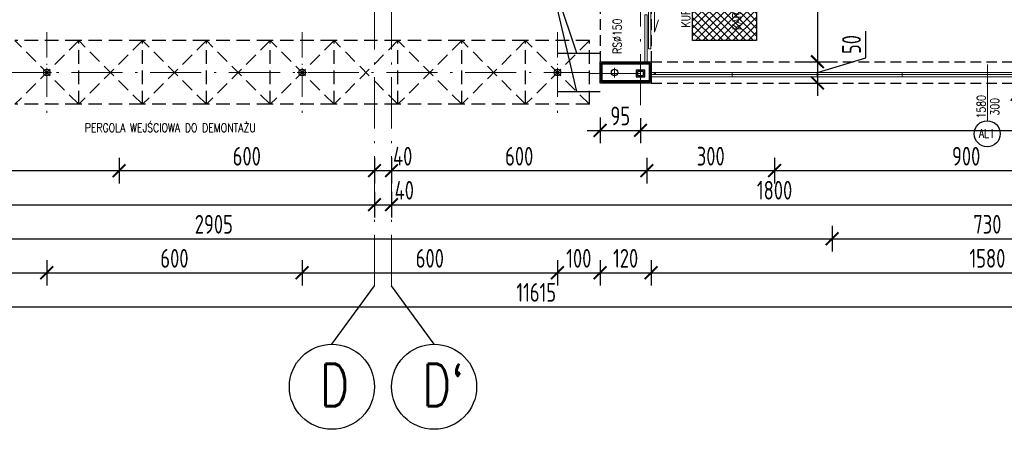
# Model space of a CAD drawing. Extents: x 153948 to 285449, y -89387 to -60195.
# Tile 25 of 108: x 253287 to 255600, y -87017 to -86054. Entities that reach past the tile are written whole.
import ezdxf
from ezdxf.enums import TextEntityAlignment as Align

# ---------------------------------------------------------------- set-up
doc = ezdxf.new("R2010")
doc.units = 0
doc.header["$LTSCALE"] = 100
doc.header["$MEASUREMENT"] = 0
doc.header["$PDMODE"] = 1
for name, pattern in [('ACAD_ISO10W100', [18.5, 12, -3, 0.5, -3]), ('DASHED2', [0.375, 0.25, -0.125]), ('HIDDEN2', [4.7625, 3.175, -1.5875])]:
    doc.linetypes.add(name, pattern=pattern)
doc.layers.get('0').update_dxf_attribs({"linetype": 'CONTINUOUS'})
doc.layers.get('DEFPOINTS').update_dxf_attribs({"linetype": 'CONTINUOUS'})
for name, color, linetype, lineweight in [('ALUMINIUM', 5, 'CONTINUOUS', 13), ('OSIE', 8, 'ACAD_ISO10W100', 15), ('PANELE', 3, 'CONTINUOUS', 25)]:
    doc.layers.add(name, color=color, linetype=linetype, lineweight=lineweight)
for name, color, linetype in [('K-STA', 2, 'CONTINUOUS'), ('NADPROŻA', 8, 'DASHED2'), ('R-----OP', 2, 'CONTINUOUS'), ('RYNNY', 2, 'CONTINUOUS'), ('TEXT1', 2, 'CONTINUOUS'), ('WIDOK', 11, 'CONTINUOUS'), ('WYMIARY', 1, 'CONTINUOUS')]:
    doc.layers.add(name, color=color, linetype=linetype)
doc.styles.add('DYBY-NORMALNY-0-8-N', font='ROMANS.SHX', dxfattribs={"width": 0.8})
doc.styles.add('STYLE2', font='isocp.shx', dxfattribs={"width": 0.8})
doc.styles.add('TXT3', font='SIMPLEX.SHX', dxfattribs={"width": 0.75, "height": 40})
doc.dimstyles.new('KRESKI_100', dxfattribs={"dimscale": 20, "dimtxt": 2.2, "dimasz": 1.5, "dimexe": 1.5, "dimexo": 1.5, "dimgap": 0.6, "dimtad": 1, "dimdec": 1, "dimrnd": 0.5, "dimdsep": 46, "dimtxsty": 'STYLE2', "dimblk1": 'ARCHTICK', "dimblk2": 'ARCHTICK', "dimsah": 1, "dimcen": 2.5, "dimdle": 1.5, "dimclrd": 10, "dimclre": 10, "dimclrt": 15, "dimadec": 0, "dimazin": 0, "dimtfac": 1, "dimtdec": 1, "dimtmove": 1, "dimatfit": 3, "dimldrblk": 'ARCHTICK', "dimfxl": 1.5, "dimfxlon": 1, "dimtolj": 1, "dimtzin": 0, "dimarcsym": 0})

# ---------------------------------------------------------------- blocks, each defined once
blk = doc.blocks.new('_ARCHTICK')
at = {"color": 0, "linetype": 'ByBlock', "const_width": 0.15}
blk.add_lwpolyline([(-0.5, -0.5), (0.5, 0.5)], dxfattribs=at)
blk = doc.blocks.new('*D20')
at = {"layer": 'DEFPOINTS', "color": 0, "ltscale": 0.1, "transparency": 16777216}
for p in [(248692.9, -85703), (260307.9, -85703), (260307.9, -86729)]:
    blk.add_point(p, dxfattribs=at)
at = {"layer": 'WYMIARY', "color": 10, "lineweight": -2, "ltscale": 0.1, "transparency": 16777216}
for p, q in [((248692.9, -86699), (248692.9, -86759)), ((260307.9, -86699), (260307.9, -86759)), ((248662.9, -86729), (260337.9, -86729))]:
    blk.add_line(p, q, dxfattribs=at)
at = {"layer": 'WYMIARY', "color": 10, "lineweight": -2, "ltscale": 0.1, "transparency": 16777216, "xscale": 30, "yscale": 30, "zscale": 30, "rotation": 180}
blk.add_blockref('_ARCHTICK', (248692.9, -86729), dxfattribs=at)
at = {"layer": 'WYMIARY', "color": 10, "lineweight": -2, "ltscale": 0.1, "transparency": 16777216, "xscale": 30, "yscale": 30, "zscale": 30}
blk.add_blockref('_ARCHTICK', (260307.9, -86729), dxfattribs=at)
at = {"layer": 'WYMIARY', "color": 15, "ltscale": 0.1, "transparency": 16777216, "insert": (254500.4, -86695), "char_height": 44, "attachment_point": 5, "style": 'STYLE2'}
blk.add_mtext('\\A1;11615', dxfattribs=at)
blk = doc.blocks.new('*D22')
at = {"layer": 'DEFPOINTS', "color": 0, "ltscale": 0.1, "transparency": 16777216}
for p in [(252750.4, -86569), (253350.4, -86569), (253350.4, -86649)]:
    blk.add_point(p, dxfattribs=at)
at = {"layer": 'WYMIARY', "color": 10, "lineweight": -2, "ltscale": 0.1, "transparency": 16777216}
for p, q in [((252750.4, -86619), (252750.4, -86679)), ((253350.4, -86619), (253350.4, -86679)), ((252720.4, -86649), (253380.4, -86649))]:
    blk.add_line(p, q, dxfattribs=at)
at = {"layer": 'WYMIARY', "color": 10, "lineweight": -2, "ltscale": 0.1, "transparency": 16777216, "xscale": 30, "yscale": 30, "zscale": 30, "rotation": 180}
blk.add_blockref('_ARCHTICK', (252750.4, -86649), dxfattribs=at)
at = {"layer": 'WYMIARY', "color": 10, "lineweight": -2, "ltscale": 0.1, "transparency": 16777216, "xscale": 30, "yscale": 30, "zscale": 30}
blk.add_blockref('_ARCHTICK', (253350.4, -86649), dxfattribs=at)
at = {"layer": 'WYMIARY', "color": 15, "ltscale": 0.1, "transparency": 16777216, "insert": (253050.4, -86615), "char_height": 44, "attachment_point": 5, "style": 'STYLE2'}
blk.add_mtext('\\A1;600', dxfattribs=at)
blk = doc.blocks.new('*D23')
at = {"layer": 'DEFPOINTS', "color": 0, "ltscale": 0.1, "transparency": 16777216}
for p in [(253350.4, -86569), (253950.4, -86569), (253950.4, -86649)]:
    blk.add_point(p, dxfattribs=at)
at = {"layer": 'WYMIARY', "color": 10, "lineweight": -2, "ltscale": 0.1, "transparency": 16777216}
for p, q in [((253350.4, -86619), (253350.4, -86679)), ((253950.4, -86619), (253950.4, -86679)), ((253320.4, -86649), (253980.4, -86649))]:
    blk.add_line(p, q, dxfattribs=at)
at = {"layer": 'WYMIARY', "color": 10, "lineweight": -2, "ltscale": 0.1, "transparency": 16777216, "xscale": 30, "yscale": 30, "zscale": 30, "rotation": 180}
blk.add_blockref('_ARCHTICK', (253350.4, -86649), dxfattribs=at)
at = {"layer": 'WYMIARY', "color": 10, "lineweight": -2, "ltscale": 0.1, "transparency": 16777216, "xscale": 30, "yscale": 30, "zscale": 30}
blk.add_blockref('_ARCHTICK', (253950.4, -86649), dxfattribs=at)
at = {"layer": 'WYMIARY', "color": 15, "ltscale": 0.1, "transparency": 16777216, "insert": (253650.4, -86615), "char_height": 44, "attachment_point": 5, "style": 'STYLE2'}
blk.add_mtext('\\A1;600', dxfattribs=at)
blk = doc.blocks.new('*D24')
at = {"layer": 'DEFPOINTS', "color": 0, "ltscale": 0.1, "transparency": 16777216}
for p in [(253950.4, -86569), (254550.4, -86569), (254550.4, -86649)]:
    blk.add_point(p, dxfattribs=at)
at = {"layer": 'WYMIARY', "color": 10, "lineweight": -2, "ltscale": 0.1, "transparency": 16777216}
for p, q in [((253950.4, -86619), (253950.4, -86679)), ((254550.4, -86619), (254550.4, -86679)), ((253920.4, -86649), (254580.4, -86649))]:
    blk.add_line(p, q, dxfattribs=at)
at = {"layer": 'WYMIARY', "color": 10, "lineweight": -2, "ltscale": 0.1, "transparency": 16777216, "xscale": 30, "yscale": 30, "zscale": 30, "rotation": 180}
blk.add_blockref('_ARCHTICK', (253950.4, -86649), dxfattribs=at)
at = {"layer": 'WYMIARY', "color": 10, "lineweight": -2, "ltscale": 0.1, "transparency": 16777216, "xscale": 30, "yscale": 30, "zscale": 30}
blk.add_blockref('_ARCHTICK', (254550.4, -86649), dxfattribs=at)
at = {"layer": 'WYMIARY', "color": 15, "ltscale": 0.1, "transparency": 16777216, "insert": (254250.4, -86615), "char_height": 44, "attachment_point": 5, "style": 'STYLE2'}
blk.add_mtext('\\A1;600', dxfattribs=at)
blk = doc.blocks.new('*D25')
at = {"layer": 'DEFPOINTS', "color": 0, "ltscale": 0.1, "transparency": 16777216}
for p in [(254550.4, -86569), (254650.4, -86569), (254650.4, -86649)]:
    blk.add_point(p, dxfattribs=at)
at = {"layer": 'WYMIARY', "color": 10, "lineweight": -2, "ltscale": 0.1, "transparency": 16777216}
for p, q in [((254550.4, -86619), (254550.4, -86679)), ((254650.4, -86619), (254650.4, -86679)), ((254520.4, -86649), (254680.4, -86649))]:
    blk.add_line(p, q, dxfattribs=at)
at = {"layer": 'WYMIARY', "color": 10, "lineweight": -2, "ltscale": 0.1, "transparency": 16777216, "xscale": 30, "yscale": 30, "zscale": 30, "rotation": 180}
blk.add_blockref('_ARCHTICK', (254550.4, -86649), dxfattribs=at)
at = {"layer": 'WYMIARY', "color": 10, "lineweight": -2, "ltscale": 0.1, "transparency": 16777216, "xscale": 30, "yscale": 30, "zscale": 30}
blk.add_blockref('_ARCHTICK', (254650.4, -86649), dxfattribs=at)
at = {"layer": 'WYMIARY', "color": 15, "ltscale": 0.1, "transparency": 16777216, "insert": (254600.4, -86615), "char_height": 44, "attachment_point": 5, "style": 'STYLE2'}
blk.add_mtext('\\A1;100', dxfattribs=at)
blk = doc.blocks.new('*D26')
at = {"layer": 'DEFPOINTS', "color": 0, "ltscale": 0.1, "transparency": 16777216}
for p in [(254650.4, -86569), (254770.4, -86569), (254770.4, -86649)]:
    blk.add_point(p, dxfattribs=at)
at = {"layer": 'WYMIARY', "color": 10, "lineweight": -2, "ltscale": 0.1, "transparency": 16777216}
for p, q in [((254650.4, -86619), (254650.4, -86679)), ((254770.4, -86619), (254770.4, -86679)), ((254620.4, -86649), (254800.4, -86649))]:
    blk.add_line(p, q, dxfattribs=at)
at = {"layer": 'WYMIARY', "color": 10, "lineweight": -2, "ltscale": 0.1, "transparency": 16777216, "xscale": 30, "yscale": 30, "zscale": 30, "rotation": 180}
blk.add_blockref('_ARCHTICK', (254650.4, -86649), dxfattribs=at)
at = {"layer": 'WYMIARY', "color": 10, "lineweight": -2, "ltscale": 0.1, "transparency": 16777216, "xscale": 30, "yscale": 30, "zscale": 30}
blk.add_blockref('_ARCHTICK', (254770.4, -86649), dxfattribs=at)
at = {"layer": 'WYMIARY', "color": 15, "ltscale": 0.1, "transparency": 16777216, "insert": (254710.4, -86615), "char_height": 44, "attachment_point": 5, "style": 'STYLE2'}
blk.add_mtext('\\A1;120', dxfattribs=at)
blk = doc.blocks.new('*D27')
at = {"layer": 'DEFPOINTS', "color": 0, "ltscale": 0.1, "transparency": 16777216}
for p in [(254770.4, -86569), (256350.4, -86569), (256350.4, -86649)]:
    blk.add_point(p, dxfattribs=at)
at = {"layer": 'WYMIARY', "color": 10, "lineweight": -2, "ltscale": 0.1, "transparency": 16777216}
for p, q in [((254770.4, -86619), (254770.4, -86679)), ((256350.4, -86619), (256350.4, -86679)), ((254740.4, -86649), (256380.4, -86649))]:
    blk.add_line(p, q, dxfattribs=at)
at = {"layer": 'WYMIARY', "color": 10, "lineweight": -2, "ltscale": 0.1, "transparency": 16777216, "xscale": 30, "yscale": 30, "zscale": 30, "rotation": 180}
blk.add_blockref('_ARCHTICK', (254770.4, -86649), dxfattribs=at)
at = {"layer": 'WYMIARY', "color": 10, "lineweight": -2, "ltscale": 0.1, "transparency": 16777216, "xscale": 30, "yscale": 30, "zscale": 30}
blk.add_blockref('_ARCHTICK', (256350.4, -86649), dxfattribs=at)
at = {"layer": 'WYMIARY', "color": 15, "ltscale": 0.1, "transparency": 16777216, "insert": (255560.4, -86615), "char_height": 44, "attachment_point": 5, "style": 'STYLE2'}
blk.add_mtext('\\A1;1580', dxfattribs=at)
blk = doc.blocks.new('*D38')
at = {"layer": 'DEFPOINTS', "color": 0, "ltscale": 0.1, "transparency": 16777216}
for p in [(252290.4, -86489), (255195.4, -86489), (255195.4, -86569)]:
    blk.add_point(p, dxfattribs=at)
at = {"layer": 'WYMIARY', "color": 10, "lineweight": -2, "ltscale": 0.1, "transparency": 16777216}
for p, q in [((252290.4, -86539), (252290.4, -86599)), ((255195.4, -86539), (255195.4, -86599)), ((252260.4, -86569), (255225.4, -86569))]:
    blk.add_line(p, q, dxfattribs=at)
at = {"layer": 'WYMIARY', "color": 10, "lineweight": -2, "ltscale": 0.1, "transparency": 16777216, "xscale": 30, "yscale": 30, "zscale": 30, "rotation": 180}
blk.add_blockref('_ARCHTICK', (252290.4, -86569), dxfattribs=at)
at = {"layer": 'WYMIARY', "color": 10, "lineweight": -2, "ltscale": 0.1, "transparency": 16777216, "xscale": 30, "yscale": 30, "zscale": 30}
blk.add_blockref('_ARCHTICK', (255195.4, -86569), dxfattribs=at)
at = {"layer": 'WYMIARY', "color": 15, "ltscale": 0.1, "transparency": 16777216, "insert": (253742.9, -86535), "char_height": 44, "attachment_point": 5, "style": 'STYLE2'}
blk.add_mtext('\\A1;2905', dxfattribs=at)
blk = doc.blocks.new('*D39')
at = {"layer": 'DEFPOINTS', "color": 0, "ltscale": 0.1, "transparency": 16777216}
for p in [(255195.4, -86489), (255925.4, -86489), (255925.4, -86569)]:
    blk.add_point(p, dxfattribs=at)
at = {"layer": 'WYMIARY', "color": 10, "lineweight": -2, "ltscale": 0.1, "transparency": 16777216}
for p, q in [((255195.4, -86539), (255195.4, -86599)), ((255925.4, -86539), (255925.4, -86599)), ((255165.4, -86569), (255955.4, -86569))]:
    blk.add_line(p, q, dxfattribs=at)
at = {"layer": 'WYMIARY', "color": 10, "lineweight": -2, "ltscale": 0.1, "transparency": 16777216, "xscale": 30, "yscale": 30, "zscale": 30, "rotation": 180}
blk.add_blockref('_ARCHTICK', (255195.4, -86569), dxfattribs=at)
at = {"layer": 'WYMIARY', "color": 10, "lineweight": -2, "ltscale": 0.1, "transparency": 16777216, "xscale": 30, "yscale": 30, "zscale": 30}
blk.add_blockref('_ARCHTICK', (255925.4, -86569), dxfattribs=at)
at = {"layer": 'WYMIARY', "color": 15, "ltscale": 0.1, "transparency": 16777216, "insert": (255560.4, -86535), "char_height": 44, "attachment_point": 5, "style": 'STYLE2'}
blk.add_mtext('\\A1;730', dxfattribs=at)
blk = doc.blocks.new('*D44')
at = {"layer": 'DEFPOINTS', "color": 0, "ltscale": 0.1, "transparency": 16777216}
for p in [(252320.4, -86409), (254120.4, -86409), (254120.4, -86489)]:
    blk.add_point(p, dxfattribs=at)
at = {"layer": 'WYMIARY', "color": 10, "lineweight": -2, "ltscale": 0.1, "transparency": 16777216}
for p, q in [((252320.4, -86459), (252320.4, -86519)), ((254120.4, -86459), (254120.4, -86519)), ((252290.4, -86489), (254150.4, -86489))]:
    blk.add_line(p, q, dxfattribs=at)
at = {"layer": 'WYMIARY', "color": 10, "lineweight": -2, "ltscale": 0.1, "transparency": 16777216, "xscale": 30, "yscale": 30, "zscale": 30, "rotation": 180}
blk.add_blockref('_ARCHTICK', (252320.4, -86489), dxfattribs=at)
at = {"layer": 'WYMIARY', "color": 10, "lineweight": -2, "ltscale": 0.1, "transparency": 16777216, "xscale": 30, "yscale": 30, "zscale": 30}
blk.add_blockref('_ARCHTICK', (254120.4, -86489), dxfattribs=at)
at = {"layer": 'WYMIARY', "color": 15, "ltscale": 0.1, "transparency": 16777216, "insert": (253220.4, -86455), "char_height": 44, "attachment_point": 5, "style": 'STYLE2'}
blk.add_mtext('\\A1;1800', dxfattribs=at)
blk = doc.blocks.new('*D45')
at = {"layer": 'DEFPOINTS', "color": 0, "ltscale": 0.1, "transparency": 16777216}
for p in [(254120.4, -86409), (254160.4, -86409), (254160.4, -86489)]:
    blk.add_point(p, dxfattribs=at)
at = {"layer": 'WYMIARY', "color": 10, "lineweight": -2, "ltscale": 0.1, "transparency": 16777216}
for p, q in [((254120.4, -86459), (254120.4, -86519)), ((254160.4, -86459), (254160.4, -86519)), ((254090.4, -86489), (254190.4, -86489))]:
    blk.add_line(p, q, dxfattribs=at)
at = {"layer": 'WYMIARY', "color": 10, "lineweight": -2, "ltscale": 0.1, "transparency": 16777216, "xscale": 30, "yscale": 30, "zscale": 30, "rotation": 180}
blk.add_blockref('_ARCHTICK', (254120.4, -86489), dxfattribs=at)
at = {"layer": 'WYMIARY', "color": 10, "lineweight": -2, "ltscale": 0.1, "transparency": 16777216, "xscale": 30, "yscale": 30, "zscale": 30}
blk.add_blockref('_ARCHTICK', (254160.4, -86489), dxfattribs=at)
at = {"layer": 'WYMIARY', "color": 15, "ltscale": 0.1, "transparency": 16777216, "insert": (254190.4, -86455), "char_height": 44, "attachment_point": 5, "style": 'STYLE2'}
blk.add_mtext('\\A1;40', dxfattribs=at)
blk = doc.blocks.new('*D46')
at = {"layer": 'DEFPOINTS', "color": 0, "ltscale": 0.1, "transparency": 16777216}
for p in [(254160.4, -86409), (255960.4, -86409), (255960.4, -86489)]:
    blk.add_point(p, dxfattribs=at)
at = {"layer": 'WYMIARY', "color": 10, "lineweight": -2, "ltscale": 0.1, "transparency": 16777216}
for p, q in [((254160.4, -86459), (254160.4, -86519)), ((255960.4, -86459), (255960.4, -86519)), ((254130.4, -86489), (255990.4, -86489))]:
    blk.add_line(p, q, dxfattribs=at)
at = {"layer": 'WYMIARY', "color": 10, "lineweight": -2, "ltscale": 0.1, "transparency": 16777216, "xscale": 30, "yscale": 30, "zscale": 30, "rotation": 180}
blk.add_blockref('_ARCHTICK', (254160.4, -86489), dxfattribs=at)
at = {"layer": 'WYMIARY', "color": 10, "lineweight": -2, "ltscale": 0.1, "transparency": 16777216, "xscale": 30, "yscale": 30, "zscale": 30}
blk.add_blockref('_ARCHTICK', (255960.4, -86489), dxfattribs=at)
at = {"layer": 'WYMIARY', "color": 15, "ltscale": 0.1, "transparency": 16777216, "insert": (255060.4, -86455), "char_height": 44, "attachment_point": 5, "style": 'STYLE2'}
blk.add_mtext('\\A1;1800', dxfattribs=at)
blk = doc.blocks.new('*D58')
at = {"layer": 'DEFPOINTS', "color": 0, "ltscale": 0.1, "transparency": 16777216}
for p in [(255060.4, -86329), (255960.4, -86329), (255060.4, -86409)]:
    blk.add_point(p, dxfattribs=at)
at = {"layer": 'WYMIARY', "color": 10, "lineweight": -2, "ltscale": 0.1, "transparency": 16777216}
for p, q in [((255060.4, -86379), (255060.4, -86439)), ((255960.4, -86379), (255960.4, -86439)), ((255990.4, -86409), (255030.4, -86409))]:
    blk.add_line(p, q, dxfattribs=at)
at = {"layer": 'WYMIARY', "color": 10, "lineweight": -2, "ltscale": 0.1, "transparency": 16777216, "xscale": 30, "yscale": 30, "zscale": 30, "rotation": 180}
blk.add_blockref('_ARCHTICK', (255060.4, -86409), dxfattribs=at)
at = {"layer": 'WYMIARY', "color": 10, "lineweight": -2, "ltscale": 0.1, "transparency": 16777216, "xscale": 30, "yscale": 30, "zscale": 30}
blk.add_blockref('_ARCHTICK', (255960.4, -86409), dxfattribs=at)
at = {"layer": 'WYMIARY', "color": 15, "ltscale": 0.1, "transparency": 16777216, "insert": (255510.4, -86375), "char_height": 44, "attachment_point": 5, "style": 'STYLE2'}
blk.add_mtext('\\A1;900', dxfattribs=at)
blk = doc.blocks.new('*D59')
at = {"layer": 'DEFPOINTS', "color": 0, "ltscale": 0.1, "transparency": 16777216}
for p in [(254760.4, -86329), (255060.4, -86329), (254760.4, -86409)]:
    blk.add_point(p, dxfattribs=at)
at = {"layer": 'WYMIARY', "color": 10, "lineweight": -2, "ltscale": 0.1, "transparency": 16777216}
for p, q in [((254760.4, -86379), (254760.4, -86439)), ((255060.4, -86379), (255060.4, -86439)), ((255090.4, -86409), (254730.4, -86409))]:
    blk.add_line(p, q, dxfattribs=at)
at = {"layer": 'WYMIARY', "color": 10, "lineweight": -2, "ltscale": 0.1, "transparency": 16777216, "xscale": 30, "yscale": 30, "zscale": 30, "rotation": 180}
blk.add_blockref('_ARCHTICK', (254760.4, -86409), dxfattribs=at)
at = {"layer": 'WYMIARY', "color": 10, "lineweight": -2, "ltscale": 0.1, "transparency": 16777216, "xscale": 30, "yscale": 30, "zscale": 30}
blk.add_blockref('_ARCHTICK', (255060.4, -86409), dxfattribs=at)
at = {"layer": 'WYMIARY', "color": 15, "ltscale": 0.1, "transparency": 16777216, "insert": (254910.4, -86375), "char_height": 44, "attachment_point": 5, "style": 'STYLE2'}
blk.add_mtext('\\A1;300', dxfattribs=at)
blk = doc.blocks.new('*D60')
at = {"layer": 'DEFPOINTS', "color": 0, "ltscale": 0.1, "transparency": 16777216}
for p in [(254760.4, -85050), (254160.4, -86329), (254160.4, -86409)]:
    blk.add_point(p, dxfattribs=at)
at = {"layer": 'WYMIARY', "color": 10, "lineweight": -2, "ltscale": 0.1, "transparency": 16777216}
for p, q in [((254160.4, -86379), (254160.4, -86439)), ((254760.4, -86379), (254760.4, -86439)), ((254790.4, -86409), (254130.4, -86409))]:
    blk.add_line(p, q, dxfattribs=at)
at = {"layer": 'WYMIARY', "color": 10, "lineweight": -2, "ltscale": 0.1, "transparency": 16777216, "xscale": 30, "yscale": 30, "zscale": 30, "rotation": 180}
blk.add_blockref('_ARCHTICK', (254160.4, -86409), dxfattribs=at)
at = {"layer": 'WYMIARY', "color": 10, "lineweight": -2, "ltscale": 0.1, "transparency": 16777216, "xscale": 30, "yscale": 30, "zscale": 30}
blk.add_blockref('_ARCHTICK', (254760.4, -86409), dxfattribs=at)
at = {"layer": 'WYMIARY', "color": 15, "ltscale": 0.1, "transparency": 16777216, "insert": (254460.4, -86375), "char_height": 44, "attachment_point": 5, "style": 'STYLE2'}
blk.add_mtext('\\A1;600', dxfattribs=at)
blk = doc.blocks.new('*D61')
at = {"layer": 'DEFPOINTS', "color": 0, "ltscale": 0.1, "transparency": 16777216}
for p in [(254120.4, -86329), (254160.4, -86329), (254120.4, -86409)]:
    blk.add_point(p, dxfattribs=at)
at = {"layer": 'WYMIARY', "color": 10, "lineweight": -2, "ltscale": 0.1, "transparency": 16777216}
for p, q in [((254120.4, -86379), (254120.4, -86439)), ((254160.4, -86379), (254160.4, -86439)), ((254190.4, -86409), (254090.4, -86409))]:
    blk.add_line(p, q, dxfattribs=at)
at = {"layer": 'WYMIARY', "color": 10, "lineweight": -2, "ltscale": 0.1, "transparency": 16777216, "xscale": 30, "yscale": 30, "zscale": 30, "rotation": 180}
blk.add_blockref('_ARCHTICK', (254120.4, -86409), dxfattribs=at)
at = {"layer": 'WYMIARY', "color": 10, "lineweight": -2, "ltscale": 0.1, "transparency": 16777216, "xscale": 30, "yscale": 30, "zscale": 30}
blk.add_blockref('_ARCHTICK', (254160.4, -86409), dxfattribs=at)
at = {"layer": 'WYMIARY', "color": 15, "ltscale": 0.1, "transparency": 16777216, "insert": (254186.6, -86375), "char_height": 44, "attachment_point": 5, "style": 'STYLE2'}
blk.add_mtext('\\A1;40', dxfattribs=at)
blk = doc.blocks.new('*D62')
at = {"layer": 'DEFPOINTS', "color": 0, "ltscale": 0.1, "transparency": 16777216}
for p in [(253520.4, -86329), (254120.4, -86329), (253520.4, -86409)]:
    blk.add_point(p, dxfattribs=at)
at = {"layer": 'WYMIARY', "color": 10, "lineweight": -2, "ltscale": 0.1, "transparency": 16777216}
for p, q in [((253520.4, -86379), (253520.4, -86439)), ((254120.4, -86379), (254120.4, -86439)), ((254150.4, -86409), (253490.4, -86409))]:
    blk.add_line(p, q, dxfattribs=at)
at = {"layer": 'WYMIARY', "color": 10, "lineweight": -2, "ltscale": 0.1, "transparency": 16777216, "xscale": 30, "yscale": 30, "zscale": 30, "rotation": 180}
blk.add_blockref('_ARCHTICK', (253520.4, -86409), dxfattribs=at)
at = {"layer": 'WYMIARY', "color": 10, "lineweight": -2, "ltscale": 0.1, "transparency": 16777216, "xscale": 30, "yscale": 30, "zscale": 30}
blk.add_blockref('_ARCHTICK', (254120.4, -86409), dxfattribs=at)
at = {"layer": 'WYMIARY', "color": 15, "ltscale": 0.1, "transparency": 16777216, "insert": (253820.4, -86375), "char_height": 44, "attachment_point": 5, "style": 'STYLE2'}
blk.add_mtext('\\A1;600', dxfattribs=at)
blk = doc.blocks.new('*D63')
at = {"layer": 'DEFPOINTS', "color": 0, "ltscale": 0.1, "transparency": 16777216}
for p in [(252920.4, -86329), (253520.4, -86329), (252920.4, -86409)]:
    blk.add_point(p, dxfattribs=at)
at = {"layer": 'WYMIARY', "color": 10, "lineweight": -2, "ltscale": 0.1, "transparency": 16777216}
for p, q in [((252920.4, -86379), (252920.4, -86439)), ((253520.4, -86379), (253520.4, -86439)), ((253550.4, -86409), (252890.4, -86409))]:
    blk.add_line(p, q, dxfattribs=at)
at = {"layer": 'WYMIARY', "color": 10, "lineweight": -2, "ltscale": 0.1, "transparency": 16777216, "xscale": 30, "yscale": 30, "zscale": 30, "rotation": 180}
blk.add_blockref('_ARCHTICK', (252920.4, -86409), dxfattribs=at)
at = {"layer": 'WYMIARY', "color": 10, "lineweight": -2, "ltscale": 0.1, "transparency": 16777216, "xscale": 30, "yscale": 30, "zscale": 30}
blk.add_blockref('_ARCHTICK', (253520.4, -86409), dxfattribs=at)
at = {"layer": 'WYMIARY', "color": 15, "ltscale": 0.1, "transparency": 16777216, "insert": (253220.4, -86375), "char_height": 44, "attachment_point": 5, "style": 'STYLE2'}
blk.add_mtext('\\A1;600', dxfattribs=at)
blk = doc.blocks.new('*D71')
at = {"layer": 'DEFPOINTS', "color": 0, "ltscale": 0.1, "transparency": 16777216}
for p in [(255079.3, -85753), (255079.3, -86153), (255161.1, -86153)]:
    blk.add_point(p, dxfattribs=at)
at = {"layer": 'WYMIARY', "color": 10, "lineweight": -2, "ltscale": 0.1, "transparency": 16777216}
for p, q in [((255161.1, -85723), (255161.1, -86183)), ((255131.1, -85753), (255191.1, -85753)), ((255131.1, -86153), (255191.1, -86153))]:
    blk.add_line(p, q, dxfattribs=at)
at = {"layer": 'WYMIARY', "color": 10, "lineweight": -2, "ltscale": 0.1, "transparency": 16777216, "xscale": 30, "yscale": 30, "zscale": 30}
for p, rotation in [((255161.1, -85753), 90), ((255161.1, -86153), 270)]:
    blk.add_blockref('_ARCHTICK', p, dxfattribs=dict(at, rotation=rotation))
at = {"layer": 'WYMIARY', "color": 15, "ltscale": 0.1, "transparency": 16777216, "insert": (255127.1, -85953), "char_height": 44, "attachment_point": 5, "rotation": 90, "style": 'STYLE2'}
blk.add_mtext('\\A1;400', dxfattribs=at)
blk = doc.blocks.new('*D72')
at = {"layer": 'DEFPOINTS', "color": 0, "ltscale": 0.1, "transparency": 16777216}
for p in [(255079.3, -86153), (255079.3, -86203), (255161.1, -86203)]:
    blk.add_point(p, dxfattribs=at)
at = {"layer": 'WYMIARY', "color": 10, "lineweight": -2, "ltscale": 0.1, "transparency": 16777216}
for p, q in [((255275.1, -86143.8), (255275.1, -86081.1)), ((255161.1, -86123), (255161.1, -86233)), ((255161.1, -86178), (255275.1, -86143.8)), ((255131.1, -86153), (255191.1, -86153)), ((255131.1, -86203), (255191.1, -86203))]:
    blk.add_line(p, q, dxfattribs=at)
at = {"layer": 'WYMIARY', "color": 10, "lineweight": -2, "ltscale": 0.1, "transparency": 16777216, "xscale": 30, "yscale": 30, "zscale": 30}
for p, rotation in [((255161.1, -86153), 90), ((255161.1, -86203), 270)]:
    blk.add_blockref('_ARCHTICK', p, dxfattribs=dict(at, rotation=rotation))
at = {"layer": 'WYMIARY', "color": 15, "ltscale": 0.1, "transparency": 16777216, "insert": (255241.1, -86112.5), "char_height": 44, "attachment_point": 5, "rotation": 90, "style": 'STYLE2'}
blk.add_mtext('\\A1;50', dxfattribs=at)
blk = doc.blocks.new('*D372')
at = {"layer": 'DEFPOINTS', "color": 0, "ltscale": 0.1, "transparency": 16777216}
for p in [(254650.4, -86203), (254745.4, -86255.2), (254745.4, -86314.3)]:
    blk.add_point(p, dxfattribs=at)
at = {"layer": 'WYMIARY', "color": 10, "lineweight": -2, "ltscale": 0.1, "transparency": 16777216}
for p, q in [((254650.4, -86284.3), (254650.4, -86344.3)), ((254745.4, -86285.2), (254745.4, -86344.3)), ((254620.4, -86314.3), (254775.4, -86314.3))]:
    blk.add_line(p, q, dxfattribs=at)
at = {"layer": 'WYMIARY', "color": 10, "lineweight": -2, "ltscale": 0.1, "transparency": 16777216, "xscale": 30, "yscale": 30, "zscale": 30, "rotation": 180}
blk.add_blockref('_ARCHTICK', (254650.4, -86314.3), dxfattribs=at)
at = {"layer": 'WYMIARY', "color": 10, "lineweight": -2, "ltscale": 0.1, "transparency": 16777216, "xscale": 30, "yscale": 30, "zscale": 30}
blk.add_blockref('_ARCHTICK', (254745.4, -86314.3), dxfattribs=at)
at = {"layer": 'WYMIARY', "color": 15, "ltscale": 0.1, "transparency": 16777216, "insert": (254697.9, -86280.3), "char_height": 44, "attachment_point": 5, "style": 'STYLE2'}
blk.add_mtext('\\A1;95', dxfattribs=at)
blk = doc.blocks.new('*D373')
at = {"layer": 'DEFPOINTS', "color": 0, "ltscale": 0.1, "transparency": 16777216}
for p in [(254745.4, -86255.2), (256375.4, -86255.2), (256375.4, -86314.3)]:
    blk.add_point(p, dxfattribs=at)
at = {"layer": 'WYMIARY', "color": 10, "lineweight": -2, "ltscale": 0.1, "transparency": 16777216}
for p, q in [((254745.4, -86285.2), (254745.4, -86344.3)), ((256375.4, -86285.2), (256375.4, -86344.3)), ((254715.4, -86314.3), (256405.4, -86314.3))]:
    blk.add_line(p, q, dxfattribs=at)
at = {"layer": 'WYMIARY', "color": 10, "lineweight": -2, "ltscale": 0.1, "transparency": 16777216, "xscale": 30, "yscale": 30, "zscale": 30, "rotation": 180}
blk.add_blockref('_ARCHTICK', (254745.4, -86314.3), dxfattribs=at)
at = {"layer": 'WYMIARY', "color": 10, "lineweight": -2, "ltscale": 0.1, "transparency": 16777216, "xscale": 30, "yscale": 30, "zscale": 30}
blk.add_blockref('_ARCHTICK', (256375.4, -86314.3), dxfattribs=at)
at = {"layer": 'WYMIARY', "color": 15, "ltscale": 0.1, "transparency": 16777216, "insert": (255654.6, -86254.8), "char_height": 44, "attachment_point": 5, "style": 'STYLE2'}
blk.add_mtext('\\A1;1630', dxfattribs=at)

msp = doc.modelspace()

# ---------------------------------------------------------------- hatches: boundary and pattern name
at = {"layer": 'WIDOK'}
h = msp.add_hatch(dxfattribs=at)
h.set_pattern_fill('ANSI37', color=9, scale=100, style=0)
h.set_pattern_definition([(45, (250867.691, -83303.677), (-8.838835, 8.838835), []), (135, (250867.691, -83303.677), (-8.838835, -8.838835), [])])
h.paths.add_polyline_path([(254867.78, -85803.05), (254867.78, -86103.05), (255017.78, -86103.05), (255017.78, -85803.05)])
h.paths.add_polyline_path([(254986.54, -86096.74), (254986.54, -85811.69), (254956.54, -85811.69), (254956.54, -86096.74)], flags=24)
h.paths.add_polyline_path([(254956.22, -86034.64), (254956.22, -85873.79), (254926.22, -85873.79), (254926.22, -86034.64)], flags=24)
h.paths.add_polyline_path([(254925.01, -86037.69), (254925.01, -85870.74), (254895.01, -85870.74), (254895.01, -86037.69)], flags=24)

# ---------------------------------------------------------------- linework, layer by layer
at = {"layer": 'ALUMINIUM', "linetype": 'Continuous', "ltscale": 0.1}
for p, q in [((254778.16, -85995.57), (254778.16, -86083.81)), ((254778.16, -86083.81), (254787.28, -86054.36))]:
    msp.add_line(p, q, dxfattribs=at)
at = {"layer": 'ALUMINIUM', "ltscale": 0.1}
for p, q in [((254770.4, -86178.05), (254960.4, -86178.05)), ((254770.4, -86183.05), (254960.4, -86183.05)), ((254770.4, -86188.05), (254960.4, -86188.05)), ((254770.4, -86188.05), (254770.4, -86198.05)), ((254770.4, -86188.05), (254770.4, -86198.05)), ((254960.4, -86178.05), (254960.4, -86188.05)), ((254960.4, -86178.05), (254960.4, -86188.05)), ((254960.4, -86178.05), (254960.4, -86188.05)), ((254960.4, -86178.05), (254960.4, -86188.05)), ((254960.4, -86178.05), (255160.4, -86178.05)), ((254960.4, -86178.05), (254960.4, -86188.05)), ((254960.4, -86183.05), (255160.4, -86183.05)), ((254960.4, -86188.05), (255160.4, -86188.05)), ((255160.4, -86178.05), (255160.4, -86188.05)), ((255160.4, -86178.05), (255160.4, -86188.05)), ((255160.4, -86178.05), (255160.4, -86188.05)), ((255160.4, -86178.05), (255160.4, -86188.05)), ((255160.4, -86178.05), (255360.4, -86178.05)), ((255160.4, -86178.05), (255160.4, -86188.05)), ((255160.4, -86178.05), (255160.4, -86188.05)), ((255160.4, -86178.05), (255160.4, -86188.05)), ((255160.4, -86178.05), (255160.4, -86188.05)), ((255160.4, -86178.05), (255160.4, -86188.05)), ((255160.4, -86183.05), (255360.4, -86183.05)), ((255160.4, -86188.05), (255360.4, -86188.05)), ((255360.4, -86178.05), (255360.4, -86188.05)), ((255360.4, -86178.05), (255360.4, -86188.05)), ((255360.4, -86178.05), (255360.4, -86188.05)), ((255360.4, -86178.05), (255360.4, -86188.05)), ((255360.4, -86178.05), (255360.4, -86188.05)), ((255360.4, -86178.05), (255360.4, -86188.05)), ((255360.4, -86178.05), (255360.4, -86188.05)), ((255360.4, -86178.05), (255360.4, -86188.05)), ((255360.4, -86178.05), (255360.4, -86188.05)), ((255360.4, -86178.05), (255360.4, -86188.05)), ((255360.4, -86178.05), (255360.4, -86188.05)), ((255360.4, -86178.05), (255360.4, -86188.05)), ((255360.4, -86178.05), (255360.4, -86188.05)), ((255360.4, -86178.05), (255360.4, -86188.05)), ((255360.4, -86178.05), (255360.4, -86188.05)), ((255360.4, -86178.05), (255360.4, -86188.05)), ((255360.4, -86178.05), (255360.4, -86188.05)), ((255360.4, -86178.05), (255360.4, -86188.05)), ((255360.4, -86178.05), (255360.4, -86188.05)), ((255360.4, -86178.05), (255360.4, -86188.05)), ((255360.4, -86178.05), (255360.4, -86188.05)), ((255360.4, -86178.05), (255360.4, -86188.05)), ((255360.4, -86178.05), (255560.4, -86178.05)), ((255360.4, -86183.05), (255560.4, -86183.05)), ((255360.4, -86188.05), (255560.4, -86188.05)), ((255560.4, -86178.05), (255560.4, -86188.05)), ((255560.4, -86178.05), (255560.4, -86188.05)), ((255560.4, -86178.05), (255560.4, -86188.05)), ((255560.4, -86178.05), (255560.4, -86188.05)), ((255560.4, -86178.05), (255560.4, -86188.05)), ((255560.4, -86178.05), (255560.4, -86188.05)), ((255560.4, -86178.05), (255560.4, -86188.05)), ((255560.4, -86178.05), (255560.4, -86188.05)), ((255560.4, -86178.05), (255560.4, -86188.05)), ((255560.4, -86178.05), (255560.4, -86188.05)), ((255560.4, -86178.05), (255560.4, -86188.05)), ((255560.4, -86178.05), (255560.4, -86188.05)), ((255560.4, -86178.05), (255560.4, -86188.05)), ((255760.4, -86178.05), (255560.4, -86178.05)), ((255560.4, -86178.05), (255560.4, -86188.05)), ((255560.4, -86178.05), (255560.4, -86188.05)), ((255560.4, -86178.05), (255560.4, -86188.05)), ((255560.4, -86178.05), (255560.4, -86188.05)), ((255560.4, -86178.05), (255560.4, -86188.05)), ((255560.4, -86178.05), (255560.4, -86188.05)), ((255560.4, -86178.05), (255560.4, -86188.05)), ((255560.4, -86178.05), (255560.4, -86188.05)), ((255560.4, -86178.05), (255560.4, -86188.05)), ((255560.4, -86178.05), (255560.4, -86188.05)), ((255560.4, -86178.05), (255560.4, -86188.05)), ((255560.4, -86178.05), (255560.4, -86188.05)), ((255560.4, -86178.05), (255560.4, -86188.05)), ((255760.4, -86183.05), (255560.4, -86183.05)), ((255760.4, -86188.05), (255560.4, -86188.05))]:
    msp.add_line(p, q, dxfattribs=at)
at = {"layer": 'ALUMINIUM'}
for points in [[(254755.4, -86153.05), (254755.4, -86043.05), (254761, -86043.05), (254761, -86153.05)], [(254764.31, -86122.33), (254764.31, -86032.33), (254769.9, -86032.33), (254769.9, -86122.33)]]:
    msp.add_lwpolyline(points, close=True, dxfattribs=at)
at = {"layer": 'K-STA', "color": 3, "linetype": 'HIDDEN2', "ltscale": 0.1}
for p, q in [((253425.4, -86103.05), (253275.4, -86253.05)), ((253425.4, -86103.05), (253275.4, -86103.05)), ((253425.4, -86253.05), (253275.4, -86103.05)), ((253425.4, -86253.05), (253425.4, -86103.05)), ((253425.4, -86253.05), (253425.4, -86103.05)), ((253575.4, -86253.05), (253425.4, -86103.05)), ((253575.4, -86103.05), (253425.4, -86253.05)), ((253575.4, -86103.05), (253425.4, -86103.05)), ((253725.4, -86103.05), (253575.4, -86253.05)), ((253725.4, -86103.05), (253575.4, -86103.05)), ((253725.4, -86253.05), (253575.4, -86103.05)), ((253575.4, -86253.05), (253575.4, -86103.05)), ((253725.4, -86253.05), (253725.4, -86103.05)), ((253875.4, -86253.05), (253725.4, -86103.05)), ((253875.4, -86103.05), (253725.4, -86103.05)), ((253875.4, -86103.05), (253725.4, -86253.05)), ((254025.4, -86103.05), (253875.4, -86253.05)), ((254025.4, -86103.05), (253875.4, -86103.05)), ((254025.4, -86253.05), (253875.4, -86103.05)), ((253875.4, -86253.05), (253875.4, -86103.05)), ((253875.4, -86253.05), (253875.4, -86103.05)), ((254025.4, -86253.05), (254025.4, -86103.05)), ((254175.4, -86103.05), (254025.4, -86103.05)), ((254175.4, -86103.05), (254025.4, -86253.05)), ((254175.4, -86253.05), (254025.4, -86103.05)), ((254025.4, -86253.05), (254025.4, -86103.05)), ((254175.4, -86253.05), (254175.4, -86103.05)), ((254325.4, -86253.05), (254175.4, -86103.05)), ((254325.4, -86103.05), (254175.4, -86103.05)), ((254325.4, -86103.05), (254175.4, -86253.05)), ((254475.4, -86103.05), (254325.4, -86253.05)), ((254475.4, -86103.05), (254325.4, -86103.05)), ((254475.4, -86253.05), (254325.4, -86103.05)), ((254325.4, -86253.05), (254325.4, -86103.05)), ((254475.4, -86253.05), (254475.4, -86103.05)), ((254475.4, -86253.05), (254475.4, -86103.05)), ((254625.4, -86253.05), (254475.4, -86103.05)), ((254625.4, -86103.05), (254475.4, -86103.05)), ((254625.4, -86103.05), (254475.4, -86253.05)), ((254625.4, -86253.05), (254625.4, -86103.05)), ((253425.4, -86253.05), (253275.4, -86253.05)), ((253575.4, -86253.05), (253425.4, -86253.05)), ((253725.4, -86253.05), (253575.4, -86253.05)), ((253875.4, -86253.05), (253725.4, -86253.05)), ((254025.4, -86253.05), (253875.4, -86253.05)), ((254175.4, -86253.05), (254025.4, -86253.05)), ((254325.4, -86253.05), (254175.4, -86253.05)), ((254475.4, -86253.05), (254325.4, -86253.05)), ((254625.4, -86253.05), (254475.4, -86253.05))]:
    msp.add_line(p, q, dxfattribs=at)
at = {"layer": 'K-STA', "color": 7}
for p, q in [((254550.4, -86132.94), (254650.44, -86132.94)), ((254550.4, -86223.15), (254650.44, -86223.15))]:
    msp.add_line(p, q, dxfattribs=at)
at = {"layer": 'K-STA'}
for points in [[(254735.4, -86188.05), (254755.4, -86188.05), (254755.4, -86173.05), (254735.4, -86173.05)], [(254738.4, -86185.05), (254752.4, -86185.05), (254752.4, -86176.05), (254738.4, -86176.05)]]:
    msp.add_lwpolyline(points, close=True, dxfattribs=at)
at = {"layer": 'NADPROŻA'}
for p, q in [((254650.4, -85753.05), (254650.4, -86153.05)), ((254770.4, -85753.05), (254770.4, -86153.05)), ((254770.4, -86153.05), (256350.4, -86153.05)), ((254770.4, -86203.05), (256350.4, -86203.05))]:
    msp.add_line(p, q, dxfattribs=at)
at = {"layer": 'OSIE', "ltscale": 0.1}
for p, q in [((254120.4, -86679.55), (254120.4, -73374.65)), ((254160.4, -86679.55), (254160.4, -73374.65)), ((254745.4, -86255.21), (254745.4, -85644.89)), ((253350.4, -86189.81), (253350.4, -86167.01)), ((253950.4, -86189.81), (253950.4, -86167.01)), ((254550.4, -86189.81), (254550.4, -86167.01)), ((254684.35, -86189.81), (254684.35, -86167.01)), ((252483.42, -86178.05), (254625.4, -86178.05)), ((253361.8, -86178.05), (253339.01, -86178.05)), ((253961.8, -86178.05), (253939.01, -86178.05)), ((254561.8, -86178.05), (254539.01, -86178.05)), ((254626.34, -86180.55), (254794.33, -86180.55))]:
    msp.add_line(p, q, dxfattribs=at)
at = {"layer": 'OSIE', "ltscale": 0.05}
for p, q in [((253350.4, -86083.05), (253350.4, -86273.05)), ((253950.4, -86083.05), (253950.4, -86273.05)), ((254550.4, -86083.05), (254550.4, -86273.05))]:
    msp.add_line(p, q, dxfattribs=at)
at = {"layer": 'PANELE', "ltscale": 0.5}
for points in [[(254770.4, -86153.05), (254770.4, -86203.05), (254650.4, -86203.05), (254650.4, -86153.05)], [(254767.4, -86156.05), (254767.4, -86200.05), (254653.4, -86200.05), (254653.4, -86156.05)], [(254765.4, -86158.05), (254765.4, -86198.05), (254655.4, -86198.05), (254655.4, -86158.05)]]:
    msp.add_lwpolyline(points, close=True, dxfattribs=at)
at = {"layer": 'R-----OP'}
for p in [(254595.5, -86223.15), (254595.5, -86132.94)]:
    msp.add_line(p, (254526.1, -85923), dxfattribs=at)
at = {"layer": 'R-----OP', "color": 2, "lineweight": 13}
msp.add_lwpolyline([(255560.4, -86292.23), (255560.4, -86159.64)], dxfattribs=at)
at = {"layer": 'R-----OP', "color": 2}
msp.add_circle((255559.96, -86322.23), 30.56, dxfattribs=at)
at = {"layer": 'RYNNY', "ltscale": 0.1}
for centre in [(253350.4, -86178.05), (253950.4, -86178.05), (254550.4, -86178.05), (254684.35, -86178.05)]:
    msp.add_circle(centre, 7.5, dxfattribs=at)
at = {"layer": 'TEXT1'}
for p, q in [((254020.4, -86816.91), (254120.4, -86679.55)), ((254260.4, -86816.91), (254160.4, -86679.55))]:
    msp.add_line(p, q, dxfattribs=at)
for centre in [(254020.4, -86916.91), (254260.4, -86916.91)]:
    msp.add_circle(centre, 100, dxfattribs=at)
at = {"layer": 'WIDOK', "color": 9}
msp.add_lwpolyline([(254867.78, -85803.05), (255017.78, -85803.05), (255017.78, -86103.05), (254867.78, -86103.05)], close=True, dxfattribs=at)

# ---------------------------------------------------------------- texts
at = {"layer": 'R-----OP', "color": 2, "style": 'DYBY-NORMALNY-0-8-N', "width": 0.8}
for s, p in [('KURTYNA POWIETRZNA', (254852.04, -85954.21)), ('KARO RINGGUMMIMATTA', (254971.54, -85954.21)), ('RS%%c150', (254690.74, -86092.93)), ('1580', (255545.91, -86258.71)), ('300', (255577.79, -86258.71))]:
    msp.add_text(s, height=20, rotation=90, dxfattribs=at).set_placement(p, align=Align.MIDDLE)
for s, p in [('PERGOLA WEJŚCIOWA DO DEMONTAŻU', (253640.62, -86304.81)), ('AL1', (255559.1, -86321.62))]:
    msp.add_text(s, height=20, dxfattribs=at).set_placement(p, align=Align.MIDDLE)
at = {"layer": 'TEXT1', "style": 'TXT3', "width": 0.75}
for s, p in [('D', (253992.56, -86962.64)), ('D`', (254232.56, -86962.64))]:
    msp.add_text(s, height=100, dxfattribs=at).set_placement(p)

# ---------------------------------------------------------------- dimensions: what is measured, and where the dimension line sits
at = {"layer": 'WYMIARY', "ltscale": 0.1}
for base, p1, p2, picture, middle in [((254160.4, -86409.04), (254760.4, -85049.97), (254160.4, -86329.04), '*D60', (254460.4, -86375.04)), ((260307.9, -86729.04), (248692.9, -85703.05), (260307.9, -85703.05), '*D20', (254500.4, -86695.04)), ((254745.4, -86314.34), (254650.4, -86203.05), (254745.4, -86255.21), '*D372', (254697.9, -86280.34)), ((252920.4, -86409.04), (253520.4, -86329.04), (252920.4, -86329.04), '*D63', (253220.4, -86375.04)), ((253520.4, -86409.04), (254120.4, -86329.04), (253520.4, -86329.04), '*D62', (253820.4, -86375.04)), ((254760.4, -86409.04), (255060.4, -86329.04), (254760.4, -86329.04), '*D59', (254910.4, -86375.04)), ((255060.4, -86409.04), (255960.4, -86329.04), (255060.4, -86329.04), '*D58', (255510.4, -86375.04)), ((254120.4, -86489.04), (252320.4, -86409.04), (254120.4, -86409.04), '*D44', (253220.4, -86455.04)), ((255960.4, -86489.04), (254160.4, -86409.04), (255960.4, -86409.04), '*D46', (255060.4, -86455.04)), ((255195.4, -86569.04), (252290.4, -86489.04), (255195.4, -86489.04), '*D38', (253742.9, -86535.04)), ((255925.4, -86569.04), (255195.4, -86489.04), (255925.4, -86489.04), '*D39', (255560.4, -86535.04)), ((253350.4, -86649.04), (252750.4, -86569.04), (253350.4, -86569.04), '*D22', (253050.4, -86615.04)), ((253950.4, -86649.04), (253350.4, -86569.04), (253950.4, -86569.04), '*D23', (253650.4, -86615.04)), ((254550.4, -86649.04), (253950.4, -86569.04), (254550.4, -86569.04), '*D24', (254250.4, -86615.04)), ((254650.4, -86649.04), (254550.4, -86569.04), (254650.4, -86569.04), '*D25', (254600.4, -86615.04)), ((254770.4, -86649.04), (254650.4, -86569.04), (254770.4, -86569.04), '*D26', (254710.4, -86615.04)), ((256350.4, -86649.04), (254770.4, -86569.04), (256350.4, -86569.04), '*D27', (255560.4, -86615.04))]:
    dim = msp.add_linear_dim(base=base, p1=p1, p2=p2, dimstyle='KRESKI_100', dxfattribs=at)
    dim.commit()
    dim.dimension.update_dxf_attribs({"geometry": picture, "text_midpoint": middle})
for base, p1, p2, picture, middle in [((255161.14, -86153.05), (255079.31, -85753.05), (255079.31, -86153.05), '*D71', (255127.14, -85953.05)), ((255161.14, -86203.05), (255079.31, -86153.05), (255079.31, -86203.05), '*D72', (255241.14, -86131.85))]:
    dim = msp.add_linear_dim(base=base, p1=p1, p2=p2, angle=90, dimstyle='KRESKI_100', dxfattribs=at)
    dim.commit()
    dim.dimension.update_dxf_attribs({"geometry": picture, "text_midpoint": middle})
for base, p1, p2, picture, middle in [((256375.4, -86314.34), (254745.4, -86255.21), (256375.4, -86255.21), '*D373', (255654.58, -86288.84)), ((254120.4, -86409.04), (254160.4, -86329.04), (254120.4, -86329.04), '*D61', (254186.6, -86409.04)), ((254160.4, -86489.04), (254120.4, -86409.04), (254160.4, -86409.04), '*D45', (254190.4, -86489.04))]:
    dim = msp.add_linear_dim(base=base, p1=p1, p2=p2, dimstyle='KRESKI_100', dxfattribs=at)
    dim.commit()
    dim.dimension.update_dxf_attribs({"geometry": picture, "text_midpoint": middle, "dimtype": 160})

doc.saveas('drawing.dxf')
